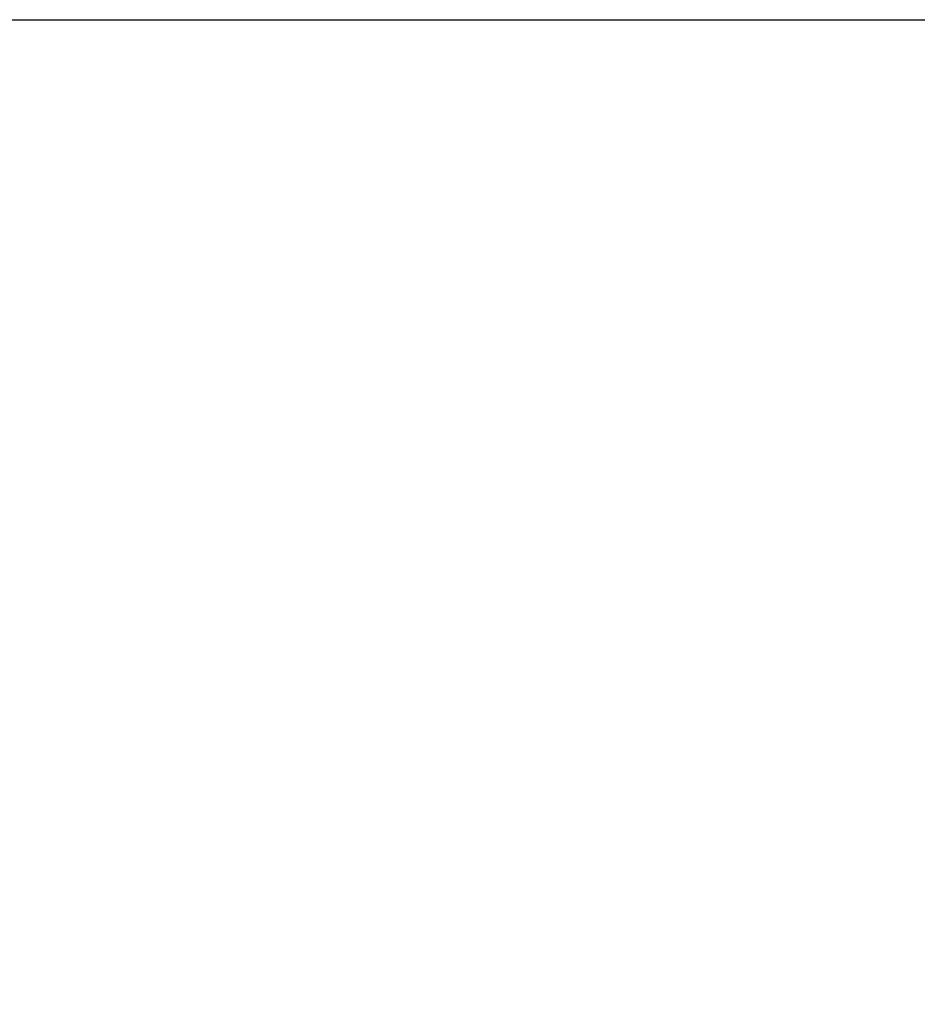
# Model space of a CAD drawing. Header units: millimetres. Extents: x 20 to 26560, y 16 to 17993.
# Tile 51 of 95: x 13290 to 14027, y 5839 to 6648. Entities that reach past the tile are written whole.
import ezdxf

# ---------------------------------------------------------------- set-up
doc = ezdxf.new("R2010")
doc.units = ezdxf.units.MM
doc.layers.add('COMPONENT_GEOMETRY', color=7, linetype='Continuous')
doc.styles.add('SLDTEXTSTYLE0', font='TXT', dxfattribs={"width": 0.75})
doc.dimstyles.new('SLDDIMSTYLE0', dxfattribs={"dimtxt": 150, "dimasz": 6.604, "dimexe": 0, "dimexo": 0.0625, "dimgap": 37.5, "dimtad": 0, "dimtih": 1, "dimtoh": 1, "dimdec": 0, "dimlfac": 0.5, "dimrnd": 1e-09, "dimzin": 12, "dimdsep": 46, "dimtxsty": 'SLDTEXTSTYLE0', "dimsah": 1, "dimcen": 0.09, "dimadec": 0, "dimazin": 3, "dimtfac": 1, "dimtdec": 0, "dimtofl": 0, "dimtmove": 0, "dimatfit": 3, "dimfxl": 1, "dimfrac": 2, "dimtolj": 1, "dimtzin": 12, "dimarcsym": 0})

# ---------------------------------------------------------------- blocks, each defined once
blk = doc.blocks.new('_D_3')
at = {"layer": 'COMPONENT_GEOMETRY', "color": 7, "ltscale": 2}
for p, q in [((16972.58, 6647.65), (14872.65, 6647.65)), ((14879, 6647.65), (14879, 4391.4)), ((14879, 1897.03), (14879, 4153.28)), ((10030.36, 1897.03), (14885.35, 1897.03))]:
    blk.add_line(p, q, dxfattribs=at)
for points in [[(14879, 6647.65), (14877.98, 6641.05), (14880.01, 6641.05)], [(14879, 1897.03), (14880.01, 1903.63), (14877.98, 1903.63)]]:
    blk.add_solid(points, dxfattribs=at)
at = {"layer": 'COMPONENT_GEOMETRY', "color": 7, "ltscale": 2, "insert": (14657.33, 4346.64), "char_height": 150, "attachment_point": 1, "style": 'SLDTEXTSTYLE0'}
blk.add_mtext('2375', dxfattribs=at)

msp = doc.modelspace()

# ---------------------------------------------------------------- linework, layer by layer
at = {"color": 7, "linetype": 'Continuous', "lineweight": 25, "ltscale": 2}
msp.add_line((12975.38, 6647.65), (15803.62, 6647.65), dxfattribs=at)

# ---------------------------------------------------------------- dimensions: what is measured, and where the dimension line sits
at = {"layer": 'COMPONENT_GEOMETRY', "color": 7, "ltscale": 2}
dim = msp.add_linear_dim(base=(14879, 1897.03), p1=(16975.12, 6647.65), p2=(10027.82, 1897.03), angle=90, dimstyle='SLDDIMSTYLE0', dxfattribs=at)
dim.commit()
dim.dimension.update_dxf_attribs({"geometry": '_D_3', "text_midpoint": (14879, 4272.34), "dimtype": 160})

doc.saveas('drawing.dxf')
